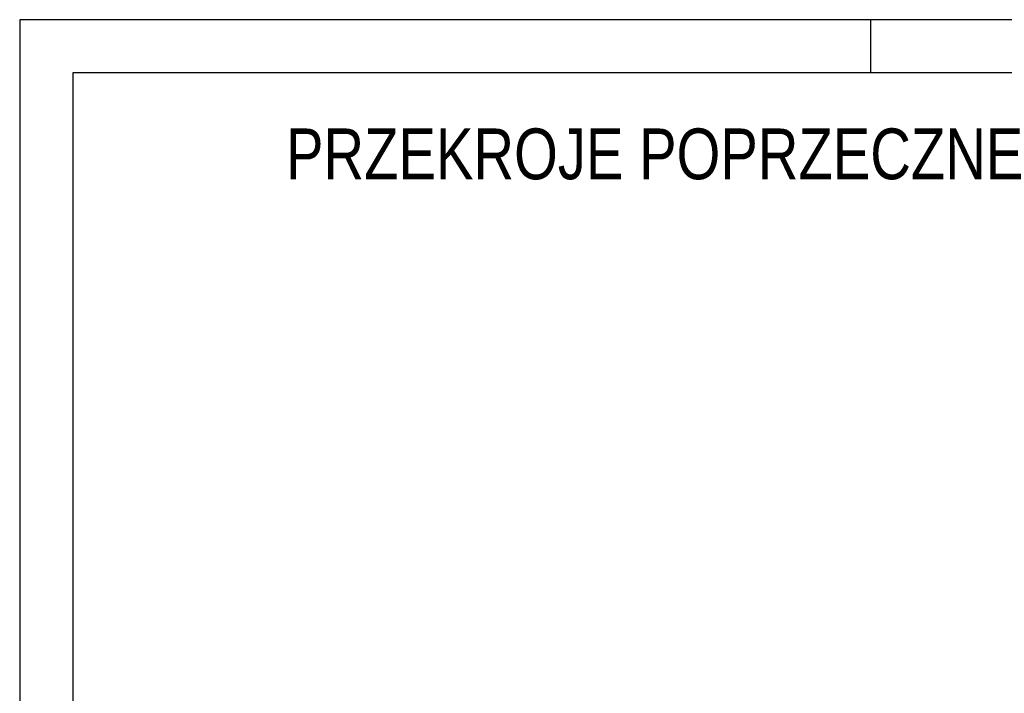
# Model space of a CAD drawing. Header units: millimetres. Extents: x 0 to 50000, y 0 to 29700.
# Tile 9 of 27: x 0 to 9253, y 23367 to 29700. Entities that reach past the tile are written whole.
import ezdxf

# ---------------------------------------------------------------- set-up
doc = ezdxf.new("R2010")
doc.units = ezdxf.units.MM
doc.layers.add('TS_FORMATKA', color=7, linetype='Continuous')
doc.styles.add('Arial', font='ARIAL.TTF', dxfattribs={"height": 0.2})

# ---------------------------------------------------------------- blocks, each defined once
blk = doc.blocks.new('Unknown-305655447-1289')
at = {"layer": 'TS_FORMATKA', "color": 7, "linetype": 'Continuous'}
for p, q in [((50000, 29700), (0, 29700)), ((0, 29700), (0, 0)), ((500, 29700), (0, 29700)), ((8000, 29200), (8000, 29700)), ((49500, 29200), (500, 29200)), ((500, 29200), (500, 500))]:
    blk.add_line(p, q, dxfattribs=at)
blk = doc.blocks.new('Unknown-305655447-7118')
at = {"layer": 'TS_FORMATKA', "color": 1, "style": 'Arial', "width": 0.84}
blk.add_text('PRZEKROJE POPRZECZNE', height=477.539, dxfattribs=at).set_placement((2500, 28199.6))

msp = doc.modelspace()

# ---------------------------------------------------------------- block references
for name in ['Unknown-305655447-1289', 'Unknown-305655447-7118']:
    msp.add_blockref(name, (0, 0))

doc.saveas('drawing.dxf')
